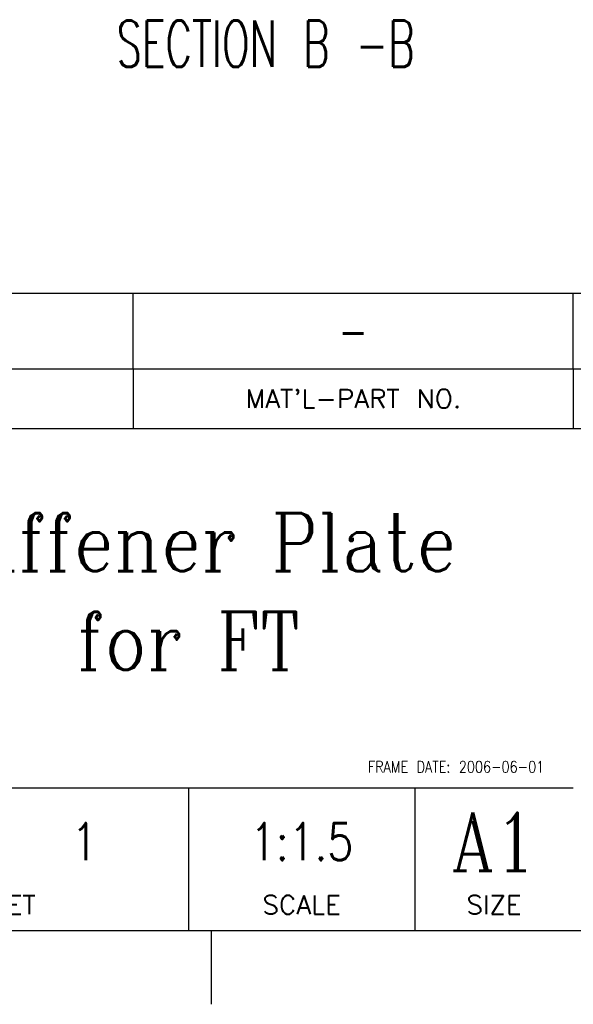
# Model space of a CAD drawing. Header units: millimetres. Extents: x 31 to 872, y 29 to 623.
# Tile 23 of 29: x 754 to 801, y 29 to 114. Entities that reach past the tile are written whole.
import ezdxf

# ---------------------------------------------------------------- set-up
doc = ezdxf.new("R2010")
doc.units = ezdxf.units.MM
doc.layers.add('1', color=7, linetype='Continuous')
doc.styles.add('CONVERTER_11', font='txt.shx', dxfattribs={"width": 0.63})
doc.styles.add('CONVERTER_12', font='txt.shx', dxfattribs={"width": 0.72})
doc.styles.add('CONVERTER_16', font='txt.shx', dxfattribs={"width": 1.035})
doc.styles.add('CONVERTER_17', font='complex.shx', dxfattribs={"width": 0.855})
doc.styles.add('CONVERTER_18', font='txt.shx', dxfattribs={"width": 0.81})

# ---------------------------------------------------------------- blocks, each defined once
blk = doc.blocks.new('B_-B__8', base_point=(1155.749999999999, 466.0499999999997))
at = {"layer": '1', "color": 3, "insert": (1162.500001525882, 170.9000000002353), "char_height": 6, "attachment_point": 2, "line_spacing_factor": 1.08043217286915, "style": 'CONVERTER_11'}
blk.add_mtext('SECTION B -B', dxfattribs=at)
blk = doc.blocks.new('BOM', base_point=(660.9992035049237, 78.80997682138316))
at = {"color": 4, "linetype": 'Continuous'}
for p, q in [((660.9992035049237, 90.46935182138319), (865.3898285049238, 90.46935182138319)), ((763.6073710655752, 83.96935182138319), (763.6073710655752, 90.46935182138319)), ((801.4929535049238, 83.96935182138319), (801.4929535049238, 90.46935182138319)), ((660.9992035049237, 83.96935182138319), (865.3898285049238, 83.96935182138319)), ((763.6073710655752, 83.96935182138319), (763.6073710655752, 78.80997682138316)), ((801.4929535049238, 83.96935182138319), (801.4929535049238, 78.80997682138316))]:
    blk.add_line(p, q, dxfattribs=at)
at = {"color": 3, "insert": (782.5501622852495, 88.81935182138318), "char_height": 3.2, "attachment_point": 2, "line_spacing_factor": 1.02040816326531, "style": 'CONVERTER_12'}
blk.add_mtext('-', dxfattribs=at)
at = {"color": 4, "insert": (782.5501622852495, 81.38966432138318), "char_height": 1.6, "attachment_point": 5, "line_spacing_factor": 1.12545018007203, "style": 'CONVERTER_16'}
blk.add_mtext("MAT'L-PART NO.", dxfattribs=at)
blk = doc.blocks.new('Drawing_Grid_Zones', base_point=(37.08982850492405, 35.61622682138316))
at = {"layer": '1', "color": 4, "linetype": 'Continuous'}
blk.add_line((770.3273285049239, 29.26622682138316), (770.3273285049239, 35.61622682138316), dxfattribs=at)
blk = doc.blocks.new('A1_Size_Verigy_Frame', base_point=(37.08982850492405, 35.61622682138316))
at = {"color": 7, "linetype": 'Continuous'}
for p, q in [((660.9992035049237, 78.80997682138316), (865.3898285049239, 78.80997682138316)), ((801.492953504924, 47.85372682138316), (735.2304535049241, 47.85372682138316))]:
    blk.add_line(p, q, dxfattribs=at)
at = {"color": 4, "linetype": 'Continuous'}
blk.add_line((768.3617035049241, 47.85372682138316), (768.3617035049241, 35.61622682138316), dxfattribs=at)
at = {"layer": '1', "color": 4, "linetype": 'Continuous'}
blk.add_line((787.8387083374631, 47.85372682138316), (787.8387083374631, 35.61622682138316), dxfattribs=at)
at = {"layer": '1', "color": 7, "linetype": 'Continuous'}
blk.add_line((40.08982850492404, 35.61622682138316), (862.389828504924, 35.61622682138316), dxfattribs=at)
at = {"layer": '1'}
for name, p in [('Drawing_Grid_Zones', (37.08982850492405, 35.61622682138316)), ('BOM', (660.9992035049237, 78.80997682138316))]:
    blk.add_blockref(name, p, dxfattribs=at)
at = {"color": 3, "attachment_point": 5, "line_spacing_factor": 1.02040816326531}
for s, insert, char_height, style in [('Stiffener Plate\\Pfor FT', (768.3617035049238, 64.79310182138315), 5, 'CONVERTER_17'), ('1', (759.3960785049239, 43.25997682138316), 3.2, 'CONVERTER_18'), ('1:1.5', (778.1002059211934, 43.25997682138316), 3.2, 'CONVERTER_18')]:
    blk.add_mtext(s, dxfattribs=dict(at, insert=insert, char_height=char_height, style=style))
at = {"color": 4}
for s, insert, char_height, attachment_point, line_spacing_factor, style in [('FRAME DATE: 2006-06-01', (798.9929535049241, 49.20372682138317), 1, 9, 1.02040816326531, 'CONVERTER_18'), ('A1', (794.6658309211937, 43.25997682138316), 5, 5, 1.02040816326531, 'CONVERTER_17'), ('SHEET', (751.7960785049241, 37.02560182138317), 1.6, 8, 1.12545018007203, 'CONVERTER_16'), ('SCALE', (778.1002059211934, 37.02560182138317), 1.6, 8, 1.12545018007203, 'CONVERTER_16'), ('SIZE', (794.6658309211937, 37.02560182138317), 1.6, 8, 1.12545018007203, 'CONVERTER_16')]:
    blk.add_mtext(s, dxfattribs=dict(at, insert=insert, char_height=char_height, attachment_point=attachment_point, line_spacing_factor=line_spacing_factor, style=style))

msp = doc.modelspace()

# ---------------------------------------------------------------- block references
msp.add_blockref('A1_Size_Verigy_Frame', (37.08982850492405, 35.61622682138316))
at = {"xscale": 0.66666666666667, "yscale": 0.66666666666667, "zscale": 0.66666666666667}
msp.add_blockref('B_-B__8', (770.4999999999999, 310.7), dxfattribs=at)

doc.saveas('drawing.dxf')
